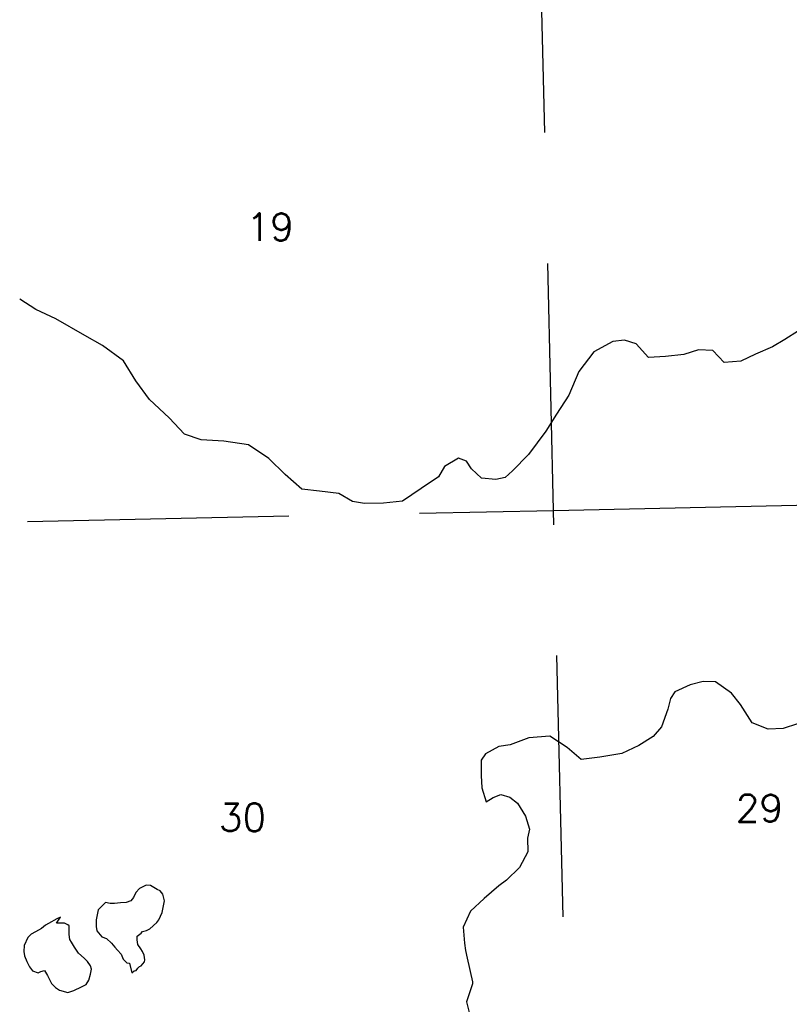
# Model space of a CAD drawing. Header units: feet. Extents: x 18803 to 104580, y -6601 to 116448.
# Tile 40 of 102: x 19177 to 26538, y 89339 to 98752. Entities that reach past the tile are written whole.
import ezdxf

# ---------------------------------------------------------------- set-up
doc = ezdxf.new("R2010")
doc.units = ezdxf.units.FT
doc.header["$LTSCALE"] = 100
doc.header["$MEASUREMENT"] = 0
doc.linetypes.add('DASHED', pattern=[0.75, 0.5, -0.25])
for name, color, linetype in [('ELRGOV-SECTION', 253, 'DASHED'), ('ET-SEC NUMBS', 253, 'Continuous'), ('SL-VICINITY MAP', 2, 'Continuous')]:
    doc.layers.add(name, color=color, linetype=linetype)
doc.styles.add('L2640', font='simplex.shx', dxfattribs={"height": 264})

msp = doc.modelspace()

# ---------------------------------------------------------------- linework, layer by layer
at = {"layer": 'ELRGOV-SECTION', "ltscale": 50}
msp.add_line((23789.2, 115167.2), (24525.6, 83507.9), dxfattribs=at)
msp.add_lwpolyline([(19251.9, 93954.8), (24281.1, 94061), (29556, 94173.7), (34833.9, 94289.8), (40108.8, 94405.8), (45386.7, 94525.2), (46538.5, 94552)], dxfattribs=at)
at = {"layer": 'SL-VICINITY MAP'}
for points in [[(26626.3, 95777.6), (26496.1, 95696), (26376.2, 95625.2), (26214.1, 95553.5), (26073, 95487.6), (25915, 95474), (25807.1, 95588), (25669.8, 95596), (25528.2, 95551.1), (25354.5, 95532), (25191.1, 95523.6), (25072.3, 95653.2), (24960.8, 95688), (24850.2, 95675.4), (24667.6, 95577), (24523.7, 95389.7), (24428.2, 95161.1), (24310.5, 94979.5), (24208.3, 94819.3), (24044.1, 94594.7), (23889, 94438.8), (23821.7, 94374.2), (23732.3, 94356.7), (23594.9, 94369.9), (23498.1, 94457.7), (23449.1, 94530.7), (23374.6, 94560.9), (23239.1, 94479.2), (23183, 94383.2), (23016.5, 94269.3), (22839.5, 94149.9), (22655.2, 94130.5), (22475.8, 94127.2), (22359.4, 94146.1), (22231.1, 94222.8), (22046, 94245.6), (21876.8, 94263.5), (21715.6, 94402.9), (21559.4, 94558.2), (21366.9, 94686.4), (21128.6, 94724.1), (20912.1, 94735.8), (20752.7, 94790.8), (20607, 94946.3), (20418.8, 95122.1), (20288.6, 95299), (20168.6, 95491.8), (19970.5, 95635.8), (19799.7, 95732.7), (19522.1, 95891), (19330.3, 95982.2), (19177.3, 96078.6)], [(26614.7, 92021), (26478.4, 91976.2), (26336, 91968.2), (26181.7, 92028.6), (26072.5, 92206), (25985.8, 92315.2), (25830.5, 92423.1), (25714.3, 92426.2), (25588.3, 92392.1), (25441.9, 92326), (25401, 92261.9), (25376.7, 92161.2), (25316.9, 91991.2), (25234.3, 91899.9), (25098.9, 91812.9), (24936.8, 91736), (24726.4, 91700.3), (24547.4, 91681.1), (24413.1, 91794.7), (24247.2, 91902.4), (24047, 91888), (23868.9, 91821.3), (23758.4, 91803.4), (23633.2, 91732.4), (23592.2, 91673.6), (23589.9, 91525.8), (23597.6, 91409.8), (23637.3, 91273.4), (23705.1, 91316.9), (23778.4, 91344.6), (23863.4, 91319.9), (23938.4, 91263.2), (24014.9, 91138), (24054.4, 91012.1), (24035.1, 90927.2), (24037.8, 90795.3), (23956.4, 90646), (23832.1, 90527.5), (23759.3, 90473.4), (23619.4, 90349.3), (23489.8, 90230.7), (23419.1, 90076.3), (23432.8, 89923.5), (23439.5, 89855), (23456.8, 89781.4), (23509, 89555.4), (23509.4, 89534.3), (23449.5, 89364.2), (23478.3, 89248.6)]]:
    msp.add_lwpolyline(points, dxfattribs=at)
for points in [[(20250.2, 89641.7), (20271, 89657.9), (20292, 89663.6), (20307.4, 89685), (20322.9, 89701.1), (20338.6, 89706.7), (20369.5, 89744.2), (20374.4, 89765.4), (20368.2, 89807.6), (20351.7, 89844.2), (20335.3, 89870.3), (20308.1, 89912), (20301.9, 89954.1), (20301.2, 89991.1), (20337.6, 90018.1), (20353.1, 90034.3), (20389.8, 90045.5), (20421.1, 90061.9), (20488.6, 90121.3), (20509.1, 90148.1), (20539.4, 90217.3), (20549, 90264.9), (20563.5, 90328.6), (20546.4, 90391.6), (20519.4, 90422.7), (20492.7, 90438.1), (20428.6, 90473.8), (20386.3, 90478.3), (20323.6, 90445.4), (20287.4, 90407.8), (20267.3, 90359.9), (20241.6, 90327.8), (20194.4, 90311), (20141.6, 90310), (20083.7, 90303.7), (20041.5, 90302.9), (19999.1, 90312.6), (19926.6, 90242.6), (19907.4, 90147.3), (19908.7, 90083.9), (19914.8, 90041.8), (19963.5, 89984.7), (20006, 89969.6), (20054.5, 89923.1), (20086.9, 89886.7), (20113.9, 89855.5), (20146.3, 89819.2), (20168.4, 89772.1), (20200.8, 89735.8), (20227.3, 89731)], [(19569.1, 90172.5), (19532.5, 90156), (19454.2, 90112.3), (19422.8, 90095.9), (19386.5, 90063.5), (19329.1, 90030.8), (19287.4, 90008.9), (19256.3, 89976.6), (19220.9, 89902), (19216.8, 89843.9), (19222.9, 89801.8), (19245.1, 89749.4), (19272.5, 89697.1), (19299.7, 89660.7), (19352.9, 89640.6), (19379, 89651.6), (19415.7, 89662.9), (19443.1, 89615.9), (19481.6, 89537.4), (19519.3, 89501.2), (19556.8, 89475.5), (19636.5, 89450.6), (19694.1, 89472.8), (19767.3, 89505.9), (19814.4, 89527.9), (19839.9, 89570.6), (19854.6, 89628.9), (19864.1, 89676.6), (19853, 89708.1), (19825.7, 89749.8), (19793.4, 89780.9), (19739.7, 89827.4), (19701.6, 89884.7), (19674.2, 89931.7), (19657.9, 89957.8), (19651.6, 90005.2), (19650.7, 90052.7), (19649.9, 90089.6), (19639.2, 90100), (19607.2, 90115.2), (19565, 90114.4), (19528, 90113.7)]]:
    msp.add_lwpolyline(points, close=True, dxfattribs=at)

# ---------------------------------------------------------------- texts
at = {"layer": 'ET-SEC NUMBS', "style": 'L2640'}
for s, p in [('19', (21346.5, 96638.9)), ('29', (26025.7, 91082.3)), ('30', (21081.7, 90994.1))]:
    msp.add_text(s, height=264, dxfattribs=at).set_placement(p)

doc.saveas('drawing.dxf')
